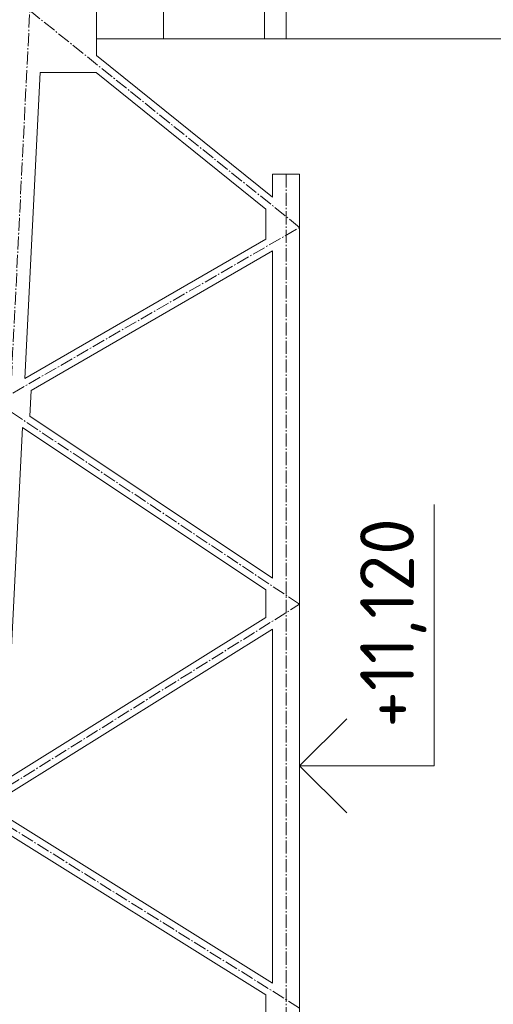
# Model space of a CAD drawing. Header units: millimetres. Extents: x -29085 to 3627694, y -159961 to 2281735.
# Tile 43 of 229: x 119794 to 123314, y 150111 to 157427. Entities that reach past the tile are written whole.
import ezdxf
from ezdxf import colors
from ezdxf.entities.mleader import LeaderData, LeaderLine
from ezdxf.enums import TextEntityAlignment as Align
from ezdxf.math import Vec2, Vec3

# ---------------------------------------------------------------- set-up
doc = ezdxf.new("R2010")
doc.units = ezdxf.units.MM
doc.linetypes.add('AM_DIN_G_W050', pattern=[13.75, 9.75, -1.5, 1, -1.5])
for name, color, linetype, lineweight in [('A99_N_koty-200-vysk', 6, 'Continuous', 9), ('A99_N_txt-popis-50', 240, 'Continuous', 9), ('A99_S_kce-pohl', 7, 'Continuous', 5), ('A99_S_kce-rez-sil', 7, 'Continuous', 15)]:
    doc.layers.add(name, color=color, linetype=linetype, lineweight=lineweight)
doc.styles.add('A99_kota', font='isocpeur.ttf', dxfattribs={"height": 2})
doc.styles.add('A99_popis', font='isocpeur.ttf')

# ---------------------------------------------------------------- blocks, each defined once
blk = doc.blocks.new('*U35')
at = {"color": 0, "linetype": 'ByBlock', "lineweight": -2}
blk.add_line((-3, 0), (7, 0), dxfattribs=at)
for points in [[(-1.75, -1.75), (0, 0), (1.75, -1.75)], [(0, 0), (0, -5), (0, -5), (9.7, -5)]]:
    blk.add_lwpolyline(points, dxfattribs=at)
at = {"color": 0, "linetype": 'ByBlock', "lineweight": -2, "style": 'A99_kota'}
blk.add_attdef('VYSKA', text='', height=2, dxfattribs=at).set_placement((9.2, -2.25), align=Align.TOP_RIGHT)
blk.add_attdef('POPIS_001', (9.2, -7.5), '', height=2, dxfattribs=at)

msp = doc.modelspace()

# ---------------------------------------------------------------- linework, layer by layer
at = {"layer": 'A99_S_kce-pohl'}
msp.add_line((125114, 157283.3), (120394.4, 157283.3), dxfattribs=at)
at = {"layer": 'A99_S_kce-pohl', "lineweight": 5}
for p, q in [((121674, 156277.9), (121874, 156277.9)), ((121674, 156108.1), (121674, 156277.9))]:
    msp.add_line(p, q, dxfattribs=at)
at = {"layer": 'A99_S_kce-pohl', "color": 253, "linetype": 'AM_DIN_G_W050', "lineweight": 0, "ltscale": 10}
for points in [[(119423.8, 148578.3), (119873.8, 157578.3)], [(121874, 155883.3), (119869.6, 157494)], [(121774, 156277.9), (121774, 156277.9), (121774, 148583.3)], [(119474, 151583.3), (121874, 153083.3), (119624, 154583.3), (121874, 155883.3)], [(121874, 150083.3), (119474, 151583.3)]]:
    msp.add_lwpolyline(points, dxfattribs=at)
at = {"layer": 'A99_S_kce-pohl', "lineweight": 5}
for points in [[(120364, 157583.3), (120364, 157160.9)], [(121674, 156108.1), (120364, 157160.9)], [(119833.1, 154761.9), (119946.7, 157033.3)], [(120363.1, 157033.3), (119946.7, 157033.3)], [(121624, 156020), (120363.1, 157033.3)], [(121874, 148583.3), (121874, 156277.9)], [(121624, 155796.6), (121624, 156020)], [(119833.1, 154761.9), (121624, 155796.6)], [(119878.7, 154672.7), (121674, 155710)], [(121674, 153276.7), (121674, 155710)], [(119878.7, 154672.7), (119869.1, 154479.9)], [(121674, 153276.7), (119869.1, 154479.9)], [(119683.7, 151773.3), (119814.8, 154395.9)], [(121624, 153189.8), (119814.8, 154395.9)], [(121624, 152986), (121624, 153189.8)], [(119683.7, 151773.3), (121624, 152986)], [(119729.3, 151683.9), (121674, 152899.3)], [(121674, 150267.2), (121674, 152899.3)], [(121674, 150267.2), (119719.5, 151488.7)], [(121624, 150180.5), (119665.3, 151404.7)], [(121624, 149996.5), (121624, 150180.5)]]:
    msp.add_lwpolyline(points, dxfattribs=at)
at = {"layer": 'A99_S_kce-rez-sil', "lineweight": 20}
for points in [[(120864, 157883.3), (120864, 157283.3), (120364, 157283.3), (120364, 157883.3)], [(121614, 157883.3), (121614, 157283.3), (121774, 157283.3), (121774, 157883.3)]]:
    msp.add_lwpolyline(points, close=True, dxfattribs=at)

# ---------------------------------------------------------------- block references
at = {"layer": 'A99_N_koty-200-vysk', "lineweight": 5, "xscale": 200, "yscale": 200, "zscale": 200, "rotation": 90.00000000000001}
msp.add_blockref('*U35', (121874, 151883.3), dxfattribs=at).add_auto_attribs({'VYSKA': '+11,120'})

# ---------------------------------------------------------------- next in the draw order: leaders
at = {"layer": 'A99_N_txt-popis-50', "lineweight": 9}
ml = msp.add_multileader_mtext('Standard', dxfattribs=at)
ml.set_content('\\A1;{\\C256;odvodňovací systém \\Pbude součásti \\Pdodávky opláštění}', color=1, style='A99_popis')
ml.set_leader_properties(color=256, linetype='ByLayer', lineweight=-1)
ml.build(insert=Vec2(0, 0))
ml.multileader.update_dxf_attribs({"dogleg_length": 1, "arrow_head_size": 75, "scale": 50})
ctx = ml.context
ctx.base_point, ctx.scale, ctx.char_height, ctx.arrow_head_size, ctx.landing_gap_size, ctx.plane_origin, ctx.plane_x_axis, ctx.plane_y_axis = Vec3(118618.1, 91672), 50, 100, 75, 62.5, Vec3(122104.1, 85760.8), Vec3(0, 1), Vec3(-1, 0)
notes = []
notes.append((ctx, [(1, (1, 1, 0), (118618.1, 93153.3), (0, -1), 146.2, [(0, [(119864.3, 93153.3)], 0, [])])]))
ctx.mtext.insert, ctx.mtext.text_direction, ctx.mtext.rotation, ctx.mtext.width, ctx.mtext.defined_height, ctx.mtext.flow_direction = Vec3(118553.1, 91734.5), Vec3(0, 1), 1.570796, 1255, 15.9, 5
ctx.mtext.has_bg_fill, ctx.mtext.bg_color, ctx.mtext.bg_scale_factor, ctx.mtext.bg_transparency, ctx.mtext.use_window_bg_color = 1, -1073741824, 1, 0, 1
for ctx, leaders in notes:
    for number, flags, end, landing, length, lines in leaders:
        leader = LeaderData()
        leader.index, (leader.has_last_leader_line, leader.has_dogleg_vector, leader.attachment_direction) = number, flags
        leader.last_leader_point, leader.dogleg_vector, leader.dogleg_length = Vec3(end), Vec3(landing), length
        for number, points, colour, breaks in lines:
            line = LeaderLine()
            line.index, line.vertices, line.color, line.breaks = number, Vec3.list(points), colors.encode_raw_color(colour), breaks
            leader.lines.append(line)
        ctx.leaders.append(leader)

doc.saveas('drawing.dxf')
